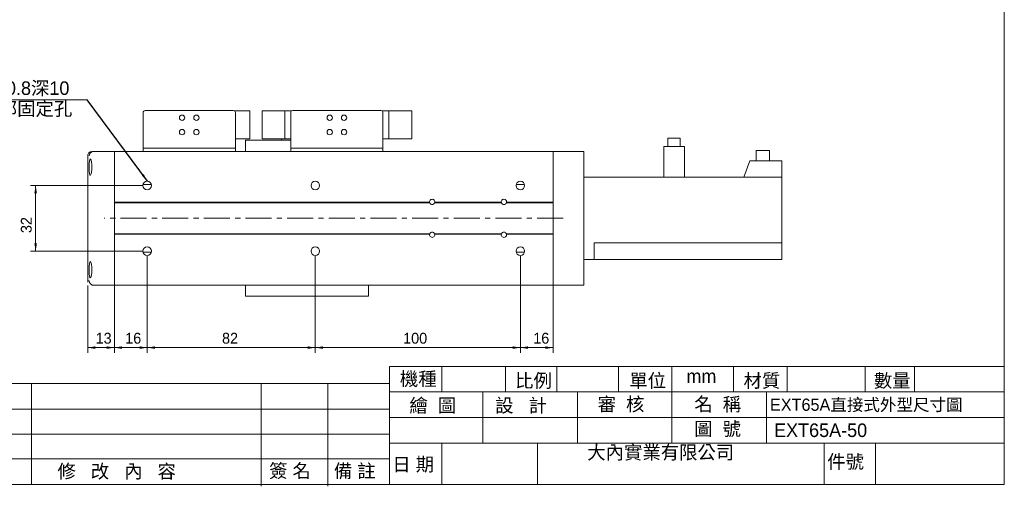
# Model space of a CAD drawing. Header units: millimetres. Extents: x 3 to 739, y 2 to 522.
# Tile 2 of 3: x 259 to 739, y 2 to 230. Entities that reach past the tile are written whole.
import ezdxf

# ---------------------------------------------------------------- set-up
doc = ezdxf.new("R2010")
doc.units = ezdxf.units.MM
doc.linetypes.add('CENTERX2', pattern=[20.32, 12.7, -2.54, 2.54, -2.54])
doc.layers.add('BORDER', color=7, linetype='Continuous', lineweight=0)
doc.styles.add('SLDTEXTSTYLE0', font='swtxt.ttf', dxfattribs={"width": 0.993})
doc.styles.get("Standard").update_dxf_attribs({"font": 'swtxt.ttf'})
doc.dimstyles.new('SLDDIMSTYLE0', dxfattribs={"dimtxt": 5.172586, "dimasz": 3.75, "dimexe": 0, "dimexo": 0.0625, "dimgap": 1.293146, "dimtad": 1, "dimtoh": 1, "dimdec": 3, "dimzin": 12, "dimdsep": 46, "dimtxsty": 'SLDTEXTSTYLE0', "dimsah": 1, "dimcen": 0.09, "dimadec": 0, "dimazin": 0, "dimtfac": 1, "dimtdec": 3, "dimtofl": 0, "dimtmove": 0, "dimatfit": 3, "dimfxl": 0, "dimtolj": 1, "dimtzin": 12, "dimarcsym": 0})
doc.dimstyles.new('SLDDIMSTYLE1', dxfattribs={"dimtxt": 5.172586, "dimasz": 3.75, "dimexe": 0, "dimexo": 0.0625, "dimgap": 1.293146, "dimtad": 1, "dimtoh": 1, "dimdec": 0, "dimzin": 12, "dimdsep": 46, "dimtxsty": 'SLDTEXTSTYLE0', "dimsah": 1, "dimcen": 0.09, "dimadec": 0, "dimazin": 0, "dimtfac": 1, "dimtdec": 3, "dimtofl": 0, "dimtmove": 0, "dimatfit": 3, "dimfxl": 0, "dimtolj": 1, "dimtzin": 12, "dimarcsym": 0})
doc.dimstyles.new('SLDDIMSTYLE2', dxfattribs={"dimtxt": 3.75, "dimasz": 3.75, "dimexe": 0, "dimexo": 0.0625, "dimgap": 0.9375, "dimtad": 0, "dimtih": 1, "dimtoh": 1, "dimdec": 0, "dimzin": 0, "dimdsep": 46, "dimtxsty": 'Standard', "dimsah": 1, "dimcen": 0.09, "dimadec": 0, "dimazin": 0, "dimtfac": 1, "dimtdec": 0, "dimtofl": 0, "dimtmove": 0, "dimatfit": 3, "dimfxl": 0, "dimtolj": 1, "dimtzin": 0, "dimarcsym": 0})

# ---------------------------------------------------------------- blocks, each defined once
blk = doc.blocks.new('*D5')
at = {"layer": 'BORDER'}
for p, q in [((318.85, 149.06), (264.43, 149.06)), ((266.93, 149.06), (266.93, 117.06)), ((318.85, 117.06), (264.43, 117.06))]:
    blk.add_line(p, q, dxfattribs=at)
for points in [[(266.93, 149.06), (266.31, 145.31), (267.56, 145.31)], [(266.93, 117.06), (267.56, 120.81), (266.31, 120.81)]]:
    blk.add_solid(points, dxfattribs=at)
at = {"layer": 'BORDER', "insert": (259.71, 125.86), "char_height": 5.292, "attachment_point": 1, "rotation": 90, "style": 'SLDTEXTSTYLE0'}
blk.add_mtext('32', dxfattribs=at)
blk = doc.blocks.new('*D6')
at = {"layer": 'BORDER'}
for p, q in [((305.35, 102.6), (305.35, 67.56)), ((292.33, 100.26), (292.33, 67.56)), ((292.33, 70.06), (305.35, 70.06))]:
    blk.add_line(p, q, dxfattribs=at)
for points in [[(292.33, 70.06), (296.08, 69.44), (296.08, 70.69)], [(305.35, 70.06), (301.6, 70.69), (301.6, 69.44)]]:
    blk.add_solid(points, dxfattribs=at)
at = {"layer": 'BORDER', "insert": (296.18, 77.28), "char_height": 5.292, "attachment_point": 1, "style": 'SLDTEXTSTYLE0'}
blk.add_mtext('13', dxfattribs=at)
blk = doc.blocks.new('*D7')
at = {"layer": 'BORDER'}
for p, q in [((321.35, 114.56), (321.35, 67.56)), ((305.35, 102.6), (305.35, 67.56)), ((305.35, 70.06), (321.35, 70.06))]:
    blk.add_line(p, q, dxfattribs=at)
for points in [[(305.35, 70.06), (309.1, 69.44), (309.1, 70.69)], [(321.35, 70.06), (317.6, 70.69), (317.6, 69.44)]]:
    blk.add_solid(points, dxfattribs=at)
at = {"layer": 'BORDER', "insert": (310.61, 77.28), "char_height": 5.292, "attachment_point": 1, "style": 'SLDTEXTSTYLE0'}
blk.add_mtext('16', dxfattribs=at)
blk = doc.blocks.new('*D8')
at = {"layer": 'BORDER'}
for p, q in [((321.35, 114.56), (321.35, 67.56)), ((403.35, 114.56), (403.35, 67.56)), ((321.35, 70.06), (403.35, 70.06))]:
    blk.add_line(p, q, dxfattribs=at)
for points in [[(321.35, 70.06), (325.1, 69.44), (325.1, 70.69)], [(403.35, 70.06), (399.6, 70.69), (399.6, 69.44)]]:
    blk.add_solid(points, dxfattribs=at)
at = {"layer": 'BORDER', "insert": (357.84, 77.28), "char_height": 5.292, "attachment_point": 1, "style": 'SLDTEXTSTYLE0'}
blk.add_mtext('82', dxfattribs=at)
blk = doc.blocks.new('*D9')
at = {"layer": 'BORDER'}
for p, q in [((403.35, 114.56), (403.35, 67.56)), ((503.35, 114.56), (503.35, 67.56)), ((403.35, 70.06), (503.35, 70.06))]:
    blk.add_line(p, q, dxfattribs=at)
for points in [[(403.35, 70.06), (407.1, 69.44), (407.1, 70.69)], [(503.35, 70.06), (499.6, 70.69), (499.6, 69.44)]]:
    blk.add_solid(points, dxfattribs=at)
at = {"layer": 'BORDER', "insert": (446.18, 77.28), "char_height": 5.292, "attachment_point": 1, "style": 'SLDTEXTSTYLE0'}
blk.add_mtext('100', dxfattribs=at)
blk = doc.blocks.new('*D10')
at = {"layer": 'BORDER'}
for p, q in [((503.35, 114.56), (503.35, 67.56)), ((519.35, 102.6), (519.35, 67.56)), ((503.35, 70.06), (519.35, 70.06))]:
    blk.add_line(p, q, dxfattribs=at)
for points in [[(503.35, 70.06), (507.1, 69.44), (507.1, 70.69)], [(519.35, 70.06), (515.6, 70.69), (515.6, 69.44)]]:
    blk.add_solid(points, dxfattribs=at)
at = {"layer": 'BORDER', "insert": (509.64, 77.28), "char_height": 5.292, "attachment_point": 1, "style": 'SLDTEXTSTYLE0'}
blk.add_mtext('16', dxfattribs=at)
blk = doc.blocks.new('SW_NOTE_1')
at = {"layer": 'BORDER', "color": 0}
for p, q in [((-71.34, 0), (0, 0)), ((0, 0), (-71.34, 0)), ((-71.34, 0), (0, 0)), ((0, 0), (-71.34, 0)), ((-71.34, 0), (0, 0)), ((0, 0), (-71.34, 0))]:
    blk.add_line(p, q, dxfattribs=at)
at = {"layer": 'BORDER', "color": 0, "insert": (-71.33, 8.96, 30), "char_height": 6.6146, "attachment_point": 1, "style": 'SLDTEXTSTYLE0'}
blk.add_mtext('6-M5XP0.8深10', dxfattribs=at)

msp = doc.modelspace()

# ---------------------------------------------------------------- linework, layer by layer
at = {"color": 7, "linetype": 'Continuous', "lineweight": 15}
for p, q in [((319.3458, 167.1607), (319.3458, 184.5607)), ((363.3458, 185.5607), (320.3458, 185.5607)), ((371.3458, 185.3607), (363.9458, 185.3607)), ((364.3458, 167.1607), (364.3458, 184.5607)), ((371.3458, 171.7607), (371.3458, 185.3607)), ((377.3458, 185.3607), (377.3458, 171.7607)), ((377.3458, 185.3607), (388.5458, 185.3607)), ((388.5458, 185.3607), (388.5458, 171.7607)), ((388.5458, 185.3607), (391.7458, 185.3607)), ((391.3458, 167.1607), (391.3458, 184.5607)), ((435.3458, 185.5607), (392.3458, 185.5607)), ((439.1458, 185.3607), (435.9458, 185.3607)), ((436.3458, 167.1607), (436.3458, 184.5607)), ((439.1458, 171.7607), (439.1458, 185.3607)), ((450.3458, 185.3607), (439.1458, 185.3607)), ((450.3458, 171.7607), (450.3458, 185.3607)), ((371.3458, 171.7607), (364.3458, 171.7607)), ((369.3458, 171.0607), (391.3458, 171.0607)), ((369.3458, 171.0607), (369.3458, 165.5607)), ((377.3458, 171.7607), (388.5458, 171.7607)), ((386.8458, 171.0607), (386.8458, 171.7607)), ((388.5458, 171.7607), (391.3458, 171.7607)), ((439.1458, 171.7607), (436.3458, 171.7607)), ((450.3458, 171.7607), (439.1458, 171.7607)), ((575.3458, 172.0607), (575.3458, 168.0607)), ((575.3458, 172.0607), (581.3458, 172.0607)), ((581.3458, 168.0607), (581.3458, 172.0607)), ((292.3348, 163.3503), (292.3348, 102.7712)), ((294.3508, 165.5607), (295.044, 165.5607)), ((294.3532, 165.5607), (294.3508, 165.5607)), ((294.3532, 165.5607), (305.3458, 165.5607)), ((295.044, 165.5607), (295.0288, 165.5607)), ((295.044, 165.5607), (305.3458, 165.5607)), ((305.3458, 163.073), (305.3458, 165.5607)), ((319.3458, 165.5607), (305.3458, 165.5607)), ((305.3458, 162.7991), (305.3458, 165.5607)), ((319.3458, 165.5607), (319.3458, 167.1607)), ((319.3458, 167.1607), (320.3458, 167.1607)), ((320.3458, 165.5607), (319.3458, 165.5607)), ((363.3458, 167.1607), (320.3458, 167.1607)), ((363.3458, 165.5607), (320.3458, 165.5607)), ((363.3458, 167.1607), (364.3458, 167.1607)), ((364.3458, 165.5607), (363.3458, 165.5607)), ((364.3458, 167.1607), (364.3458, 165.5607)), ((391.3458, 165.5607), (364.3458, 165.5607)), ((391.3458, 165.5607), (391.3458, 167.1607)), ((391.3458, 167.1607), (392.3458, 167.1607)), ((392.3458, 165.5607), (391.3458, 165.5607)), ((435.3458, 167.1607), (392.3458, 167.1607)), ((435.3458, 165.5607), (392.3458, 165.5607)), ((435.3458, 167.1607), (436.3458, 167.1607)), ((436.3458, 165.5607), (435.3458, 165.5607)), ((436.3458, 167.1607), (436.3458, 165.5607)), ((519.3458, 165.5607), (436.3458, 165.5607)), ((519.3458, 165.5607), (534.3458, 165.5607)), ((519.3458, 162.5607), (519.3458, 165.5607)), ((534.3458, 165.5607), (519.3458, 165.5607)), ((534.3458, 165.5607), (534.3458, 162.5607)), ((573.3458, 168.0607), (583.3458, 168.0607)), ((573.3458, 168.0607), (573.3458, 153.0607)), ((583.3458, 168.0607), (573.3458, 168.0607)), ((575.3458, 168.0607), (581.3458, 168.0607)), ((583.3458, 168.0607), (583.3458, 153.0607)), ((618.3458, 166.0607), (618.3458, 161.0607)), ((618.3458, 166.0607), (624.8015, 166.0607)), ((624.8458, 161.0607), (624.8458, 166.0607)), ((305.3458, 161.0241), (305.3458, 162.7991)), ((305.3458, 140.8607), (305.3458, 161.0241)), ((519.3458, 162.5607), (519.3458, 162.347)), ((519.3458, 161.0241), (519.3458, 162.347)), ((519.3458, 140.8607), (519.3458, 161.0241)), ((534.3458, 162.5607), (534.3458, 103.5607)), ((615.3458, 161.0607), (612.3458, 153.0607)), ((615.3458, 161.0607), (612.3458, 153.0607)), ((615.3458, 161.0607), (630.8458, 161.0607)), ((630.8458, 161.0607), (615.3458, 161.0607)), ((618.3458, 161.0607), (624.8458, 161.0607)), ((630.8458, 161.0607), (630.8458, 153.0607)), ((323.3854, 149.5607), (319.3062, 149.5607)), ((505.3854, 149.5607), (501.3062, 149.5607)), ((534.3458, 153.0607), (630.8458, 153.0607)), ((534.3458, 153.0607), (539.3458, 153.0607)), ((539.3458, 153.0607), (612.3458, 153.0607)), ((573.3458, 153.0607), (583.3458, 153.0607)), ((612.3458, 153.0607), (630.8458, 153.0607)), ((630.8458, 121.0607), (630.8458, 153.0607)), ((459.0613, 140.8607), (305.3458, 140.8607)), ((305.3458, 140.8607), (305.3458, 140.5607)), ((459.1458, 140.5607), (305.3458, 140.5607)), ((305.3458, 140.5607), (305.3458, 125.5607)), ((494.1458, 140.5607), (461.5458, 140.5607)), ((494.0613, 140.8607), (461.6303, 140.8607)), ((519.3458, 140.5607), (496.5458, 140.5607)), ((519.3458, 140.8607), (496.6303, 140.8607)), ((519.3458, 140.8607), (519.3458, 140.5607)), ((519.3458, 140.5607), (519.3458, 125.5607)), ((459.1458, 125.5607), (305.3458, 125.5607)), ((305.3458, 125.5607), (305.3458, 125.2607)), ((459.0613, 125.2607), (305.3458, 125.2607)), ((305.3458, 105.0974), (305.3458, 125.2607)), ((494.1458, 125.5607), (461.5458, 125.5607)), ((494.0613, 125.2607), (461.6303, 125.2607)), ((519.3458, 125.5607), (496.5458, 125.5607)), ((519.3458, 125.2607), (496.6303, 125.2607)), ((519.3458, 125.5607), (519.3458, 125.2607)), ((519.3458, 105.0974), (519.3458, 125.2607)), ((539.3458, 113.0607), (539.3458, 121.0607)), ((539.3458, 121.0607), (630.8458, 121.0607)), ((539.3458, 121.0607), (630.8458, 121.0607)), ((630.8458, 118.0607), (630.8458, 121.0607)), ((323.3854, 116.5607), (319.3062, 116.5607)), ((505.3854, 116.5607), (501.3062, 116.5607)), ((630.8458, 113.0607), (630.8458, 118.0607)), ((534.3458, 113.0607), (539.3458, 113.0607)), ((539.3458, 113.0607), (630.8458, 113.0607)), ((292.3524, 102.5607), (293.0505, 102.5607)), ((305.3458, 103.3224), (305.3458, 105.0974)), ((305.3458, 100.5607), (305.3458, 103.3224)), ((305.3458, 100.5607), (305.3458, 103.0485)), ((519.3458, 103.7745), (519.3458, 105.0974)), ((519.3458, 103.7745), (519.3458, 103.5607)), ((519.3458, 100.5607), (519.3458, 103.5607)), ((534.3458, 103.5607), (534.3458, 100.5607)), ((295.044, 100.5607), (294.3508, 100.5607)), ((295.0288, 100.5608), (295.044, 100.5607)), ((295.044, 100.5607), (305.3458, 100.5607)), ((519.3458, 100.5607), (305.3458, 100.5607)), ((369.3458, 100.5607), (369.3458, 95.0607)), ((429.3458, 100.5607), (429.3458, 95.0607)), ((534.3458, 100.5607), (519.3458, 100.5607)), ((369.3458, 95.0607), (429.3458, 95.0607))]:
    msp.add_line(p, q, dxfattribs=at)
at = {"color": 7, "linetype": 'Continuous', "lineweight": 15, "flags": 128}
for points in [[(292.3524, 163.5607), (292.3362, 163.4331), (292.338, 163.3503)], [(293.5859, 154.0607), (293.3824, 154.2891), (293.2168, 154.9516), (293.1016, 155.9676), (293.0405, 157.2139), (293.0333, 158.5493), (293.0793, 159.8268), (293.178, 160.9072), (293.3267, 161.6726), (293.518, 162.0374), (293.7363, 161.9548), (293.9562, 161.4236), (294.1446, 160.5), (294.2688, 159.3005), (294.3081, 157.9782), (294.2592, 156.6823), (294.1322, 155.5399), (293.9463, 154.6635), (293.7282, 154.1558), (293.5859, 154.0607)], [(293.5859, 104.0607), (293.3824, 104.2891), (293.2168, 104.9516), (293.1016, 105.9676), (293.0405, 107.2139), (293.0333, 108.5493), (293.0793, 109.8268), (293.178, 110.9072), (293.3267, 111.6726), (293.518, 112.0374), (293.7363, 111.9548), (293.9562, 111.4236), (294.1446, 110.5), (294.2688, 109.3005), (294.3081, 107.9782), (294.2592, 106.6823), (294.1322, 105.5399), (293.9463, 104.6635), (293.7282, 104.1558), (293.5859, 104.0607)], [(292.4149, 102.087), (292.43, 102.0095), (292.4389, 101.9882)]]:
    msp.add_lwpolyline(points, dxfattribs=at)
at = {"color": 7, "linetype": 'Continuous', "lineweight": 15}
for centre, radius in [((338.3458, 182.0607), 1.3), ((345.3458, 182.0607), 1.3), ((410.3458, 182.0607), 1.3), ((417.3458, 182.0607), 1.3), ((338.3458, 175.0607), 1.3), ((345.3458, 175.0607), 1.3), ((410.3458, 175.0607), 1.3), ((417.3458, 175.0607), 1.3), ((321.3458, 149.0607), 2.1), ((403.3458, 149.0607), 2.1), ((503.3458, 149.0607), 2.1), ((321.3458, 117.0607), 2.1), ((403.3458, 117.0607), 2.1), ((503.3458, 117.0607), 2.1)]:
    msp.add_circle(centre, radius, dxfattribs=at)
for centre, radius, start, end in [((320.3458, 184.5607), 1, 90, 180), ((363.3458, 184.5607), 1, 0, 90), ((392.3458, 184.5607), 1, 90, 180), ((435.3458, 184.5607), 1, 0, 90), ((294.6405, 163.437), 2.3056, 162.116098, 182.675727), ((294.3508, 163.5623), 1.9985, 90.001242, 180.043278), ((295.0539, 163.5574), 2.0035, 90.719754, 179.904062), ((460.3458, 141.0607), 1.3, 351.150117, 188.849883), ((460.3458, 141.0607), 1.3, 188.849883, 202.619865), ((460.3458, 141.0607), 1.3, 202.619865, 337.380135), ((460.3458, 141.0607), 1.3, 337.380135, 351.150117), ((495.3458, 141.0607), 1.3, 351.150117, 188.849883), ((495.3458, 141.0607), 1.3, 188.849883, 202.619865), ((495.3458, 141.0607), 1.3, 202.619865, 337.380135), ((495.3458, 141.0607), 1.3, 337.380135, 351.150117), ((460.3458, 125.0607), 1.3, 171.150117, 8.849883), ((460.3458, 125.0607), 1.3, 157.380135, 171.150117), ((460.3458, 125.0607), 1.3, 22.619865, 157.380135), ((460.3458, 125.0607), 1.3, 8.849883, 22.619865), ((495.3458, 125.0607), 1.3, 171.150117, 8.849883), ((495.3458, 125.0607), 1.3, 157.380135, 171.150117), ((495.3458, 125.0607), 1.3, 22.619865, 157.380135), ((495.3458, 125.0607), 1.3, 8.849883, 22.619865), ((294.1304, 102.662), 1.7968, 176.038519, 194.319331), ((293.3425, 102.7354), 1.0054, 177.108186, 190.001788), ((293.6804, 102.5046), 1.3292, 177.580271, 202.587611), ((295.0539, 102.5641), 2.0035, 180.095887, 269.28035)]:
    msp.add_arc(centre, radius, start, end, dxfattribs=at)
at = {"layer": 'BORDER', "color": 7}
for p, q in [((739.401, 3.4414), (739.401, 522.2973)), ((439.4828, 60.9414), (739.401, 60.9414)), ((439.4828, 60.9414), (439.4828, 3.4414)), ((465.0395, 60.9414), (465.0395, 48.4414)), ((496.1725, 60.9414), (496.1725, 48.4414)), ((521.1725, 60.9414), (521.1725, 48.4414)), ((551.2438, 60.9414), (551.2438, 48.4414)), ((577.3055, 60.9414), (577.3055, 23.4414)), ((607.3768, 60.9414), (607.3768, 48.4414)), ((633.4385, 60.9414), (633.4385, 48.4414)), ((671.5288, 60.9414), (671.5288, 48.4414)), ((695.5858, 60.9414), (695.5858, 48.4414)), ((169.4828, 52.4984), (439.4828, 52.4984)), ((376.9828, 52.4984), (376.9828, 2.4984)), ((409.4394, 52.4984), (409.4394, 2.4984)), ((439.4828, 48.4414), (739.401, 48.4414)), ((485.087, 48.4414), (485.087, 23.4414)), ((531.1963, 48.4414), (531.1963, 23.4414)), ((623.4148, 48.4414), (623.4148, 23.4414)), ((169.4828, 39.9984), (439.4828, 39.9984)), ((439.4828, 35.9414), (739.401, 35.9414)), ((169.4828, 27.9699), (439.4828, 27.9699)), ((439.4828, 23.4414), (739.401, 23.4414)), ((465.0395, 23.4414), (465.0395, 3.4414)), ((511.65, 23.4414), (511.65, 3.4414)), ((651.4813, 23.4414), (651.4813, 3.4414)), ((676.642, 23.4414), (676.642, 3.4414)), ((169.4828, 15.9414), (439.4828, 15.9414)), ((3.0243, 3.4414), (739.401, 3.4414))]:
    msp.add_line(p, q, dxfattribs=at)
at = {"layer": 'BORDER', "linetype": 'CENTERX2', "lineweight": 0}
msp.add_line((524.2498, 133.0607), (300.3458, 133.0607), dxfattribs=at)
at = {"layer": 'BORDER'}
msp.add_line((264.9105, 52.4984), (264.9105, 3.4414), dxfattribs=at)

# ---------------------------------------------------------------- block references
msp.add_blockref('SW_NOTE_1', (292.057, 190.824), dxfattribs=at)

# ---------------------------------------------------------------- texts
at = {"layer": 'BORDER', "attachment_point": 1, "style": 'SLDTEXTSTYLE0'}
for s, insert, char_height in [('底部固定孔', (240.0164, 189.7669), 6.61458), ('機種', (444.605, 58.1421), 6.61458), ('比例', (500.8027, 57.2802), 6.61458), ('單位', (556.4811, 57.2802), 6.61458), ('mm', (584.323, 59.4315), 6.61458), ('材質', (612.2153, 57.2802), 6.61458), ('數量', (675.7739, 57.2802), 6.61458), ('繪  圖', (449.2222, 45.1768), 6.61458), ('設   計', (491.0707, 45.1768), 6.61458), ('審  核', (541.0531, 45.8025), 6.61458), ('名  稱', (588.2036, 45.8025), 6.61458), ('EXT65A{\\fPMingLiU|b0|i0|c136|p18;直接式外型尺寸圖}', (625.097, 45.2193), 5.953125), ('圖  號', (588.1346, 33.7648), 6.61458), ('EXT65A-50', (627.096, 33.1092), 6.61458), ('{\\fPMingLiU|b0|i0|c136|p18;大內實業有限公司}', (535.9857, 22.3459), 6.614583), ('日 期', (440.9049, 16.492), 6.61458), ('件號', (653.0199, 17.7947), 6.61458), ('修   改   內   容', (277.5414, 13.1046), 6.614583), ('簽 名', (380.8127, 13.3405), 6.61458), ('備 註', (412.4029, 13.2916), 6.61458)]:
    msp.add_mtext(s, dxfattribs=dict(at, insert=insert, char_height=char_height))

# ---------------------------------------------------------------- dimensions: what is measured, and where the dimension line sits
at = {"layer": 'BORDER'}
dim = msp.add_linear_dim(base=(266.9309, 117.0607), p1=(321.3458, 149.0607), p2=(321.3458, 117.0607), angle=90, dimstyle='SLDDIMSTYLE0', dxfattribs=at)
dim.commit()
dim.dimension.update_dxf_attribs({"geometry": '*D5', "text_midpoint": (266.9309, 131.0321), "dimtype": 160})
for base, p1, p2, dimstyle, picture, middle in [((321.3458, 70.0607), (305.3458, 105.0974), (321.3458, 117.0607), 'SLDDIMSTYLE0', '*D7', (314.9186, 70.0607)), ((403.3458, 70.0607), (321.3458, 117.0607), (403.3458, 117.0607), 'SLDDIMSTYLE0', '*D8', (363.0082, 70.0607)), ((503.3458, 70.0607), (403.3458, 117.0607), (503.3458, 117.0607), 'SLDDIMSTYLE0', '*D9', (452.2156, 70.0607)), ((519.3458, 70.0607), (503.3458, 117.0607), (519.3458, 105.0974), 'SLDDIMSTYLE0', '*D10', (513.95, 70.0607)), ((305.3458, 70.0607), (292.3348, 102.7574), (305.3458, 105.0974), 'SLDDIMSTYLE1', '*D6', (300.4908, 70.0607))]:
    dim = msp.add_linear_dim(base=base, p1=p1, p2=p2, dimstyle=dimstyle, dxfattribs=at)
    dim.commit()
    dim.dimension.update_dxf_attribs({"geometry": picture, "text_midpoint": middle, "dimtype": 160})

# ---------------------------------------------------------------- leaders
msp.add_leader([(321.4165, 151.1596), (292.057, 190.824)], dimstyle='SLDDIMSTYLE2', dxfattribs=at)

doc.saveas('drawing.dxf')
